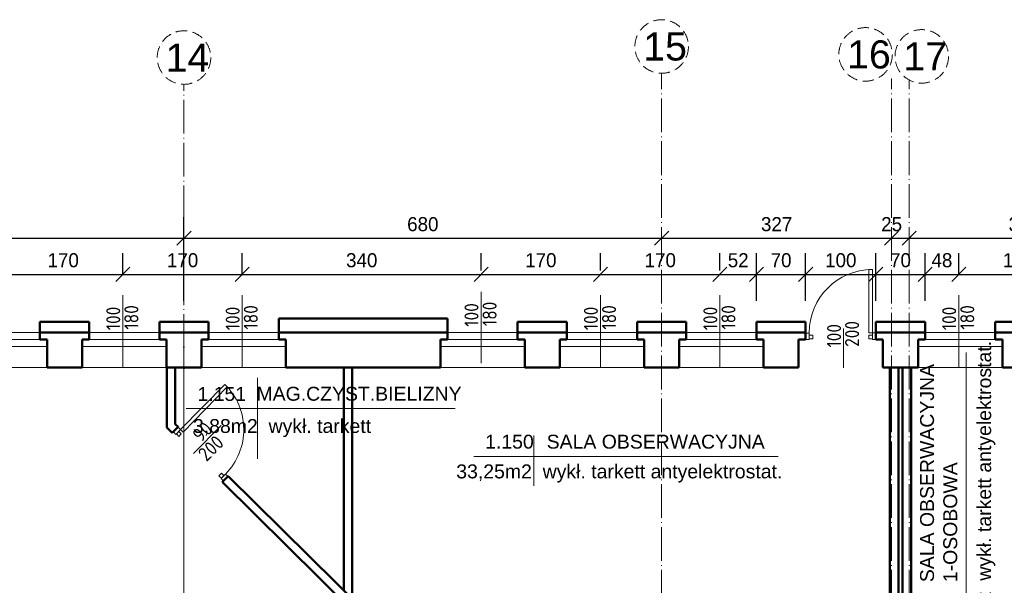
# Model space of a CAD drawing. Header units: millimetres. Extents: x -642 to 14033, y 1994 to 13520.
# Tile 29 of 72: x 6699 to 8101, y 6384 to 7188. Entities that reach past the tile are written whole.
import ezdxf

# ---------------------------------------------------------------- set-up
doc = ezdxf.new("R2010")
doc.units = ezdxf.units.MM
doc.linetypes.add('ACAD_ISO04W100', pattern=[30.5, 24, -3, 0.5, -3])
doc.linetypes.add('KRESKOWA_X2', pattern=[12, 8, -4])
for name, color, linetype, lineweight in [('drzwi', 140, 'Continuous', 13), ('NR', 7, 'Continuous', 13), ('opisy drzwi', 40, 'Continuous', 13), ('opisy pom', 3, 'Continuous', 18), ('opisy pom.50', 3, 'Continuous', 20), ('przerywana', 7, 'KRESKOWA_X2', 9), ('symetria', 7, 'ACAD_ISO04W100', 9), ('wymiary', 1, 'Continuous', 13), ('ściana', 4, 'Continuous', 50)]:
    doc.layers.add(name, color=color, linetype=linetype, lineweight=lineweight)
doc.styles.add('ISO', font='isocp.shx')
doc.styles.add('style1', font='arial.ttf')
doc.styles.add('SYSTEM', font='TXT')
doc.dimstyles.new('Jacek2', dxfattribs={"dimscale": 2, "dimtxt": 10, "dimasz": 10, "dimexe": 15, "dimexo": 15, "dimgap": 5, "dimtad": 1, "dimdec": 0, "dimzin": 0, "dimdsep": 46, "dimtxsty": 'Standard', "dimblk": 'OBLIQUE', "dimcen": 0, "dimdle": 5, "dimadec": 1, "dimazin": 0, "dimtfac": 1, "dimtdec": 0, "dimtofl": 0, "dimtmove": 0, "dimatfit": 3, "dimfxl": 1, "dimtolj": 1, "dimtzin": 0, "dimarcsym": 0})

# ---------------------------------------------------------------- blocks, each defined once
blk = doc.blocks.new('_OBLIQUE')
at = {"color": 0, "linetype": 'ByBlock'}
blk.add_line((-0.5, -0.5), (0.5, 0.5), dxfattribs=at)
blk = doc.blocks.new('*D547')
at = {"layer": 'Defpoints', "color": 0, "transparency": 16777216}
for p in [(6846.1, 6826.1), (6676.1, 6796.4), (6846.1, 6796.4)]:
    blk.add_point(p, dxfattribs=at)
at = {"layer": 'wymiary', "color": 0, "lineweight": -2, "transparency": 16777216}
for p, q in [((6676.1, 6826.4), (6676.1, 6856.1)), ((6846.1, 6826.4), (6846.1, 6856.1)), ((6666.1, 6826.1), (6856.1, 6826.1))]:
    blk.add_line(p, q, dxfattribs=at)
at = {"layer": 'wymiary', "color": 0, "lineweight": -2, "transparency": 16777216, "xscale": 20, "yscale": 20, "zscale": 20, "rotation": 180}
blk.add_blockref('_OBLIQUE', (6676.1, 6826.1), dxfattribs=at)
at = {"layer": 'wymiary', "color": 0, "lineweight": -2, "transparency": 16777216, "xscale": 20, "yscale": 20, "zscale": 20}
blk.add_blockref('_OBLIQUE', (6846.1, 6826.1), dxfattribs=at)
at = {"layer": 'wymiary', "color": 0, "transparency": 16777216, "insert": (6761.1, 6846.1), "char_height": 20, "attachment_point": 5}
blk.add_mtext('\\A1;170', dxfattribs=at)
blk = doc.blocks.new('*D548')
at = {"layer": 'Defpoints', "color": 0, "transparency": 16777216}
for p in [(7016.1, 6826.1), (6846.1, 6796.4), (7016.1, 6796.4)]:
    blk.add_point(p, dxfattribs=at)
at = {"layer": 'wymiary', "color": 0, "lineweight": -2, "transparency": 16777216}
for p, q in [((6846.1, 6826.4), (6846.1, 6856.1)), ((7016.1, 6826.4), (7016.1, 6856.1)), ((6836.1, 6826.1), (7026.1, 6826.1))]:
    blk.add_line(p, q, dxfattribs=at)
at = {"layer": 'wymiary', "color": 0, "lineweight": -2, "transparency": 16777216, "xscale": 20, "yscale": 20, "zscale": 20, "rotation": 180}
blk.add_blockref('_OBLIQUE', (6846.1, 6826.1), dxfattribs=at)
at = {"layer": 'wymiary', "color": 0, "lineweight": -2, "transparency": 16777216, "xscale": 20, "yscale": 20, "zscale": 20}
blk.add_blockref('_OBLIQUE', (7016.1, 6826.1), dxfattribs=at)
at = {"layer": 'wymiary', "color": 0, "transparency": 16777216, "insert": (6931.1, 6846.1), "char_height": 20, "attachment_point": 5}
blk.add_mtext('\\A1;170', dxfattribs=at)
blk = doc.blocks.new('*D549')
at = {"layer": 'Defpoints', "color": 0, "transparency": 16777216}
for p in [(7356.1, 6826.1), (7356.1, 6801.4), (7016.1, 6796.4)]:
    blk.add_point(p, dxfattribs=at)
at = {"layer": 'wymiary', "color": 0, "lineweight": -2, "transparency": 16777216}
for p, q in [((7016.1, 6826.4), (7016.1, 6856.1)), ((7356.1, 6831.4), (7356.1, 6856.1)), ((7006.1, 6826.1), (7366.1, 6826.1))]:
    blk.add_line(p, q, dxfattribs=at)
at = {"layer": 'wymiary', "color": 0, "lineweight": -2, "transparency": 16777216, "xscale": 20, "yscale": 20, "zscale": 20, "rotation": 180}
blk.add_blockref('_OBLIQUE', (7016.1, 6826.1), dxfattribs=at)
at = {"layer": 'wymiary', "color": 0, "lineweight": -2, "transparency": 16777216, "xscale": 20, "yscale": 20, "zscale": 20}
blk.add_blockref('_OBLIQUE', (7356.1, 6826.1), dxfattribs=at)
at = {"layer": 'wymiary', "color": 0, "transparency": 16777216, "insert": (7186.1, 6846.1), "char_height": 20, "attachment_point": 5}
blk.add_mtext('\\A1;340', dxfattribs=at)
blk = doc.blocks.new('*D550')
at = {"layer": 'Defpoints', "color": 0, "transparency": 16777216}
for p in [(7526.1, 6826.1), (7356.1, 6801.4), (7526.1, 6801.4)]:
    blk.add_point(p, dxfattribs=at)
at = {"layer": 'wymiary', "color": 0, "lineweight": -2, "transparency": 16777216}
for p, q in [((7356.1, 6831.4), (7356.1, 6856.1)), ((7526.1, 6831.4), (7526.1, 6856.1)), ((7346.1, 6826.1), (7536.1, 6826.1))]:
    blk.add_line(p, q, dxfattribs=at)
at = {"layer": 'wymiary', "color": 0, "lineweight": -2, "transparency": 16777216, "xscale": 20, "yscale": 20, "zscale": 20, "rotation": 180}
blk.add_blockref('_OBLIQUE', (7356.1, 6826.1), dxfattribs=at)
at = {"layer": 'wymiary', "color": 0, "lineweight": -2, "transparency": 16777216, "xscale": 20, "yscale": 20, "zscale": 20}
blk.add_blockref('_OBLIQUE', (7526.1, 6826.1), dxfattribs=at)
at = {"layer": 'wymiary', "color": 0, "transparency": 16777216, "insert": (7441.1, 6846.1), "char_height": 20, "attachment_point": 5}
blk.add_mtext('\\A1;170', dxfattribs=at)
blk = doc.blocks.new('*D551')
at = {"layer": 'Defpoints', "color": 0, "transparency": 16777216}
for p in [(7696.1, 6826.1), (7526.1, 6801.4), (7696.1, 6801.4)]:
    blk.add_point(p, dxfattribs=at)
at = {"layer": 'wymiary', "color": 0, "lineweight": -2, "transparency": 16777216}
for p, q in [((7526.1, 6831.4), (7526.1, 6856.1)), ((7696.1, 6831.4), (7696.1, 6856.1)), ((7516.1, 6826.1), (7706.1, 6826.1))]:
    blk.add_line(p, q, dxfattribs=at)
at = {"layer": 'wymiary', "color": 0, "lineweight": -2, "transparency": 16777216, "xscale": 20, "yscale": 20, "zscale": 20, "rotation": 180}
blk.add_blockref('_OBLIQUE', (7526.1, 6826.1), dxfattribs=at)
at = {"layer": 'wymiary', "color": 0, "lineweight": -2, "transparency": 16777216, "xscale": 20, "yscale": 20, "zscale": 20}
blk.add_blockref('_OBLIQUE', (7696.1, 6826.1), dxfattribs=at)
at = {"layer": 'wymiary', "color": 0, "transparency": 16777216, "insert": (7611.1, 6846.1), "char_height": 20, "attachment_point": 5}
blk.add_mtext('\\A1;170', dxfattribs=at)
blk = doc.blocks.new('*D552')
at = {"layer": 'Defpoints', "color": 0, "transparency": 16777216}
for p in [(7748.1, 6826.1), (7696.1, 6801.4), (7748.1, 6758.4)]:
    blk.add_point(p, dxfattribs=at)
at = {"layer": 'wymiary', "color": 0, "lineweight": -2, "transparency": 16777216}
for p, q in [((7696.1, 6831.4), (7696.1, 6856.1)), ((7748.1, 6788.4), (7748.1, 6856.1)), ((7686.1, 6826.1), (7758.1, 6826.1))]:
    blk.add_line(p, q, dxfattribs=at)
at = {"layer": 'wymiary', "color": 0, "lineweight": -2, "transparency": 16777216, "xscale": 20, "yscale": 20, "zscale": 20, "rotation": 180}
blk.add_blockref('_OBLIQUE', (7696.1, 6826.1), dxfattribs=at)
at = {"layer": 'wymiary', "color": 0, "lineweight": -2, "transparency": 16777216, "xscale": 20, "yscale": 20, "zscale": 20}
blk.add_blockref('_OBLIQUE', (7748.1, 6826.1), dxfattribs=at)
at = {"layer": 'wymiary', "color": 0, "transparency": 16777216, "insert": (7722.1, 6846.1), "char_height": 20, "attachment_point": 5}
blk.add_mtext('\\A1;52', dxfattribs=at)
blk = doc.blocks.new('*D553')
at = {"layer": 'Defpoints', "color": 0, "transparency": 16777216}
for p in [(7818.1, 6826.1), (7748.1, 6758.4), (7818.1, 6758.4)]:
    blk.add_point(p, dxfattribs=at)
at = {"layer": 'wymiary', "color": 0, "lineweight": -2, "transparency": 16777216}
for p, q in [((7748.1, 6788.4), (7748.1, 6856.1)), ((7818.1, 6788.4), (7818.1, 6856.1)), ((7738.1, 6826.1), (7828.1, 6826.1))]:
    blk.add_line(p, q, dxfattribs=at)
at = {"layer": 'wymiary', "color": 0, "lineweight": -2, "transparency": 16777216, "xscale": 20, "yscale": 20, "zscale": 20, "rotation": 180}
blk.add_blockref('_OBLIQUE', (7748.1, 6826.1), dxfattribs=at)
at = {"layer": 'wymiary', "color": 0, "lineweight": -2, "transparency": 16777216, "xscale": 20, "yscale": 20, "zscale": 20}
blk.add_blockref('_OBLIQUE', (7818.1, 6826.1), dxfattribs=at)
at = {"layer": 'wymiary', "color": 0, "transparency": 16777216, "insert": (7783.1, 6846.1), "char_height": 20, "attachment_point": 5}
blk.add_mtext('\\A1;70', dxfattribs=at)
blk = doc.blocks.new('*D554')
at = {"layer": 'Defpoints', "color": 0, "transparency": 16777216}
for p in [(7918.1, 6826.1), (7818.1, 6758.4), (7918.1, 6758.4)]:
    blk.add_point(p, dxfattribs=at)
at = {"layer": 'wymiary', "color": 0, "lineweight": -2, "transparency": 16777216}
for p, q in [((7818.1, 6788.4), (7818.1, 6856.1)), ((7918.1, 6788.4), (7918.1, 6856.1)), ((7808.1, 6826.1), (7928.1, 6826.1))]:
    blk.add_line(p, q, dxfattribs=at)
at = {"layer": 'wymiary', "color": 0, "lineweight": -2, "transparency": 16777216, "xscale": 20, "yscale": 20, "zscale": 20, "rotation": 180}
blk.add_blockref('_OBLIQUE', (7818.1, 6826.1), dxfattribs=at)
at = {"layer": 'wymiary', "color": 0, "lineweight": -2, "transparency": 16777216, "xscale": 20, "yscale": 20, "zscale": 20}
blk.add_blockref('_OBLIQUE', (7918.1, 6826.1), dxfattribs=at)
at = {"layer": 'wymiary', "color": 0, "transparency": 16777216, "insert": (7868.1, 6846.1), "char_height": 20, "attachment_point": 5}
blk.add_mtext('\\A1;100', dxfattribs=at)
blk = doc.blocks.new('*D555')
at = {"layer": 'Defpoints', "color": 0, "transparency": 16777216}
for p in [(7988.1, 6826.1), (7918.1, 6758.4), (7988.1, 6758.4)]:
    blk.add_point(p, dxfattribs=at)
at = {"layer": 'wymiary', "color": 0, "lineweight": -2, "transparency": 16777216}
for p, q in [((7918.1, 6788.4), (7918.1, 6856.1)), ((7988.1, 6788.4), (7988.1, 6856.1)), ((7908.1, 6826.1), (7998.1, 6826.1))]:
    blk.add_line(p, q, dxfattribs=at)
at = {"layer": 'wymiary', "color": 0, "lineweight": -2, "transparency": 16777216, "xscale": 20, "yscale": 20, "zscale": 20, "rotation": 180}
blk.add_blockref('_OBLIQUE', (7918.1, 6826.1), dxfattribs=at)
at = {"layer": 'wymiary', "color": 0, "lineweight": -2, "transparency": 16777216, "xscale": 20, "yscale": 20, "zscale": 20}
blk.add_blockref('_OBLIQUE', (7988.1, 6826.1), dxfattribs=at)
at = {"layer": 'wymiary', "color": 0, "transparency": 16777216, "insert": (7953.1, 6846.1), "char_height": 20, "attachment_point": 5}
blk.add_mtext('\\A1;70', dxfattribs=at)
blk = doc.blocks.new('*D556')
at = {"layer": 'Defpoints', "color": 0, "transparency": 16777216}
for p in [(8036.1, 6826.1), (8036.1, 6796.4), (7988.1, 6758.4)]:
    blk.add_point(p, dxfattribs=at)
at = {"layer": 'wymiary', "color": 0, "lineweight": -2, "transparency": 16777216}
for p, q in [((7988.1, 6788.4), (7988.1, 6856.1)), ((8036.1, 6826.4), (8036.1, 6856.1)), ((7978.1, 6826.1), (8046.1, 6826.1))]:
    blk.add_line(p, q, dxfattribs=at)
at = {"layer": 'wymiary', "color": 0, "lineweight": -2, "transparency": 16777216, "xscale": 20, "yscale": 20, "zscale": 20, "rotation": 180}
blk.add_blockref('_OBLIQUE', (7988.1, 6826.1), dxfattribs=at)
at = {"layer": 'wymiary', "color": 0, "lineweight": -2, "transparency": 16777216, "xscale": 20, "yscale": 20, "zscale": 20}
blk.add_blockref('_OBLIQUE', (8036.1, 6826.1), dxfattribs=at)
at = {"layer": 'wymiary', "color": 0, "transparency": 16777216, "insert": (8012.1, 6846.1), "char_height": 20, "attachment_point": 5}
blk.add_mtext('\\A1;48', dxfattribs=at)
blk = doc.blocks.new('*D557')
at = {"layer": 'Defpoints', "color": 0, "transparency": 16777216}
for p in [(8206.1, 6826.1), (8036.1, 6796.4), (8206.1, 6796.4)]:
    blk.add_point(p, dxfattribs=at)
at = {"layer": 'wymiary', "color": 0, "lineweight": -2, "transparency": 16777216}
for p, q in [((8036.1, 6826.4), (8036.1, 6856.1)), ((8206.1, 6826.4), (8206.1, 6856.1)), ((8026.1, 6826.1), (8216.1, 6826.1))]:
    blk.add_line(p, q, dxfattribs=at)
at = {"layer": 'wymiary', "color": 0, "lineweight": -2, "transparency": 16777216, "xscale": 20, "yscale": 20, "zscale": 20, "rotation": 180}
blk.add_blockref('_OBLIQUE', (8036.1, 6826.1), dxfattribs=at)
at = {"layer": 'wymiary', "color": 0, "lineweight": -2, "transparency": 16777216, "xscale": 20, "yscale": 20, "zscale": 20}
blk.add_blockref('_OBLIQUE', (8206.1, 6826.1), dxfattribs=at)
at = {"layer": 'wymiary', "color": 0, "transparency": 16777216, "insert": (8121.1, 6846.1), "char_height": 20, "attachment_point": 5}
blk.add_mtext('\\A1;170', dxfattribs=at)
blk = doc.blocks.new('*D574')
at = {"layer": 'Defpoints', "color": 0, "transparency": 16777216}
for p in [(6933.1, 6877.4), (6253.1, 6758.4), (6933.1, 6758.4)]:
    blk.add_point(p, dxfattribs=at)
at = {"layer": 'wymiary', "color": 0, "lineweight": -2, "transparency": 16777216}
for p, q in [((6253.1, 6788.4), (6253.1, 6907.4)), ((6933.1, 6788.4), (6933.1, 6907.4)), ((6243.1, 6877.4), (6943.1, 6877.4))]:
    blk.add_line(p, q, dxfattribs=at)
at = {"layer": 'wymiary', "color": 0, "lineweight": -2, "transparency": 16777216, "xscale": 20, "yscale": 20, "zscale": 20, "rotation": 180}
blk.add_blockref('_OBLIQUE', (6253.1, 6877.4), dxfattribs=at)
at = {"layer": 'wymiary', "color": 0, "lineweight": -2, "transparency": 16777216, "xscale": 20, "yscale": 20, "zscale": 20}
blk.add_blockref('_OBLIQUE', (6933.1, 6877.4), dxfattribs=at)
at = {"layer": 'wymiary', "color": 0, "transparency": 16777216, "insert": (6593.1, 6897.4), "char_height": 20, "attachment_point": 5}
blk.add_mtext('\\A1;680', dxfattribs=at)
blk = doc.blocks.new('*D575')
at = {"layer": 'Defpoints', "color": 0, "transparency": 16777216}
for p in [(7613.1, 6877.4), (7613.1, 6877.4), (6933.1, 6758.4)]:
    blk.add_point(p, dxfattribs=at)
at = {"layer": 'wymiary', "color": 0, "lineweight": -2, "transparency": 16777216}
for p, q in [((6933.1, 6788.4), (6933.1, 6907.4)), ((7613.1, 6907.4), (7613.1, 6907.4)), ((6923.1, 6877.4), (7623.1, 6877.4))]:
    blk.add_line(p, q, dxfattribs=at)
at = {"layer": 'wymiary', "color": 0, "lineweight": -2, "transparency": 16777216, "xscale": 20, "yscale": 20, "zscale": 20}
for p, rotation in [((6933.1, 6877.4), 180.0000000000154), ((7613.1, 6877.4), 1.536844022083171e-11)]:
    blk.add_blockref('_OBLIQUE', p, dxfattribs=dict(at, rotation=rotation))
at = {"layer": 'wymiary', "color": 0, "transparency": 16777216, "insert": (7273.1, 6897.4), "char_height": 20, "attachment_point": 5}
blk.add_mtext('\\A1;680', dxfattribs=at)
blk = doc.blocks.new('*D576')
at = {"layer": 'Defpoints', "color": 0, "transparency": 16777216}
for p in [(7613.1, 6877.4), (7940.5, 6877.4), (7940.5, 6877.4)]:
    blk.add_point(p, dxfattribs=at)
at = {"layer": 'wymiary', "color": 0, "lineweight": -2, "transparency": 16777216}
for p, q in [((7613.1, 6907.4), (7613.1, 6907.4)), ((7940.5, 6907.4), (7940.5, 6907.4)), ((7603.1, 6877.4), (7950.5, 6877.4))]:
    blk.add_line(p, q, dxfattribs=at)
at = {"layer": 'wymiary', "color": 0, "lineweight": -2, "transparency": 16777216, "xscale": 20, "yscale": 20, "zscale": 20}
for p, rotation in [((7613.1, 6877.4), 180.0000000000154), ((7940.5, 6877.4), 1.536844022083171e-11)]:
    blk.add_blockref('_OBLIQUE', p, dxfattribs=dict(at, rotation=rotation))
at = {"layer": 'wymiary', "color": 0, "transparency": 16777216, "insert": (7776.8, 6897.4), "char_height": 20, "attachment_point": 5}
blk.add_mtext('\\A1;327', dxfattribs=at)
blk = doc.blocks.new('*D577')
at = {"layer": 'Defpoints', "color": 0, "transparency": 16777216}
for p in [(7940.5, 6877.4), (7965.5, 6877.4), (7965.5, 6877.4)]:
    blk.add_point(p, dxfattribs=at)
at = {"layer": 'wymiary', "color": 0, "lineweight": -2, "transparency": 16777216}
for p, q in [((7940.5, 6907.4), (7940.5, 6907.4)), ((7965.5, 6907.4), (7965.5, 6907.4)), ((7930.5, 6877.4), (7975.5, 6877.4))]:
    blk.add_line(p, q, dxfattribs=at)
at = {"layer": 'wymiary', "color": 0, "lineweight": -2, "transparency": 16777216, "xscale": 20, "yscale": 20, "zscale": 20}
for p, rotation in [((7940.5, 6877.4), 180.0000000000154), ((7965.5, 6877.4), 1.536844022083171e-11)]:
    blk.add_blockref('_OBLIQUE', p, dxfattribs=dict(at, rotation=rotation))
at = {"layer": 'wymiary', "color": 0, "transparency": 16777216, "insert": (7940.5, 6897.4), "char_height": 20, "attachment_point": 5}
blk.add_mtext('\\A1;25', dxfattribs=at)
blk = doc.blocks.new('*D578')
at = {"layer": 'Defpoints', "color": 0, "transparency": 16777216}
for p in [(7965.5, 6877.4), (8293.1, 6877.4), (8293.1, 6877.4)]:
    blk.add_point(p, dxfattribs=at)
at = {"layer": 'wymiary', "color": 0, "lineweight": -2, "transparency": 16777216}
for p, q in [((7965.5, 6907.4), (7965.5, 6907.4)), ((8293.1, 6907.4), (8293.1, 6907.4)), ((7955.5, 6877.4), (8303.1, 6877.4))]:
    blk.add_line(p, q, dxfattribs=at)
at = {"layer": 'wymiary', "color": 0, "lineweight": -2, "transparency": 16777216, "xscale": 20, "yscale": 20, "zscale": 20}
for p, rotation in [((7965.5, 6877.4), 180.0000000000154), ((8293.1, 6877.4), 1.536844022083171e-11)]:
    blk.add_blockref('_OBLIQUE', p, dxfattribs=dict(at, rotation=rotation))
at = {"layer": 'wymiary', "color": 0, "transparency": 16777216, "insert": (8129.3, 6897.4), "char_height": 20, "attachment_point": 5}
blk.add_mtext('\\A1;328', dxfattribs=at)

msp = doc.modelspace()

# ---------------------------------------------------------------- linework, layer by layer
at = {"layer": 'drzwi'}
for points in [[(7913.1, 6743, 0), (7908.1, 6743, 0), (7908.1, 6833, 0), (7913.1, 6833, 0), (7913.1, 6743, 0)], [(7913.1, 6743, 0), (7908.1, 6743, 0), (7908.1, 6833, 0), (7913.1, 6833, 0), (7913.1, 6743, 0)], [(7823.1, 6733.4, 0), (7818.1, 6733.4, 0), (7818.1, 6742.6, 0), (7823.1, 6742.6, 0), (7823.1, 6733.4, 0)], [(7823.1, 6733.4, 0), (7818.1, 6733.4, 0), (7818.1, 6742.6, 0), (7823.1, 6742.6, 0), (7823.1, 6733.4, 0)], [(7913.1, 6733.4, 0), (7918.1, 6733.4, 0), (7918.1, 6743, 0), (7913.1, 6743, 0), (7913.1, 6733.4, 0)], [(7913.1, 6733.4, 0), (7918.1, 6733.4, 0), (7918.1, 6743, 0), (7913.1, 6743, 0), (7913.1, 6733.4, 0)], [(7823.1, 6734.4, 0), (7828.1, 6734.4, 0), (7828.1, 6739.4, 0), (7823.1, 6739.4, 0), (7823.1, 6734.4, 0)], [(7823.1, 6734.4, 0), (7828.1, 6734.4, 0), (7828.1, 6739.4, 0), (7823.1, 6739.4, 0), (7823.1, 6734.4, 0)], [(7913.1, 6734.4, 0), (7908.1, 6734.4, 0), (7908.1, 6739.4, 0), (7913.1, 6739.4, 0), (7913.1, 6734.4, 0)], [(7913.1, 6734.4, 0), (7908.1, 6734.4, 0), (7908.1, 6739.4, 0), (7913.1, 6739.4, 0), (7913.1, 6734.4, 0)], [(6928.2, 6605.2, 0), (6931.8, 6601.7, 0), (6994.7, 6666, 0), (6991.2, 6669.5, 0), (6928.2, 6605.2, 0)], [(6928.2, 6605.2, 0), (6931.8, 6601.7, 0), (6994.7, 6666, 0), (6991.2, 6669.5, 0), (6928.2, 6605.2, 0)], [(6921.5, 6598.4, 0), (6918, 6601.9, 0), (6924.6, 6608.7, 0), (6928.2, 6605.2, 0), (6921.5, 6598.4, 0)], [(6921.5, 6598.4, 0), (6918, 6601.9, 0), (6924.6, 6608.7, 0), (6928.2, 6605.2, 0), (6921.5, 6598.4, 0)], [(6922.2, 6599.1, 0), (6925.8, 6595.6, 0), (6929.3, 6599.1, 0), (6925.7, 6602.6, 0), (6922.2, 6599.1, 0)], [(6922.2, 6599.1, 0), (6925.8, 6595.6, 0), (6929.3, 6599.1, 0), (6925.7, 6602.6, 0), (6922.2, 6599.1, 0)], [(6986.5, 6536.1, 0), (6982.9, 6539.6, 0), (6986.4, 6543.2, 0), (6990, 6539.7, 0), (6986.5, 6536.1, 0)], [(6986.5, 6536.1, 0), (6982.9, 6539.6, 0), (6986.4, 6543.2, 0), (6990, 6539.7, 0), (6986.5, 6536.1, 0)], [(6985.8, 6535.4, 0), (6989.4, 6531.9, 0), (6995.8, 6538.4, 0), (6992.2, 6541.9, 0), (6985.8, 6535.4, 0)], [(6985.8, 6535.4, 0), (6989.4, 6531.9, 0), (6995.8, 6538.4, 0), (6992.2, 6541.9, 0), (6985.8, 6535.4, 0)]]:
    msp.add_polyline3d(points, dxfattribs=at)
for centre, start, end in [((7913.1, 6743), 90, 180), ((7913.1, 6743), 90, 180), ((6928.2, 6605.2), 315.6099, 45.6099), ((6928.2, 6605.2), 315.6099, 45.6099)]:
    msp.add_arc(centre, 90, start, end, dxfattribs=at)
at = {"layer": 'opisy drzwi'}
for p, q in [((7356.1, 6699.6), (7356.1, 6801.4)), ((6846.1, 6694.6), (6846.1, 6796.4)), ((7016.1, 6694.6), (7016.1, 6796.4)), ((7526.1, 6694.6), (7526.1, 6796.4)), ((7696.1, 6694.6), (7696.1, 6796.4)), ((8036.1, 6694.6), (8036.1, 6796.4)), ((6628.1, 6743.4), (6728.1, 6743.4)), ((6628.1, 6743.4), (6728.1, 6743.4)), ((6798.1, 6743.4), (6898.1, 6743.4)), ((6798.1, 6743.4), (6898.1, 6743.4)), ((6968.1, 6743.4), (7068.1, 6743.4)), ((6968.1, 6743.4), (7068.1, 6743.4)), ((7308.1, 6743.4), (7408.1, 6743.4)), ((7308.1, 6743.4), (7408.1, 6743.4)), ((7478.1, 6743.4), (7578.1, 6743.4)), ((7478.1, 6743.4), (7578.1, 6743.4)), ((7648.1, 6743.4), (7748.1, 6743.4)), ((7648.1, 6743.4), (7748.1, 6743.4)), ((7872.1, 6749), (7872.1, 6693)), ((7988.1, 6743.4), (8088.1, 6743.4)), ((7988.1, 6743.4), (8020.9, 6743.4)), ((6628.1, 6733.4), (6728.1, 6733.4)), ((6628.1, 6733.4), (6728.1, 6733.4)), ((6798.1, 6733.4), (6898.1, 6733.4)), ((6798.1, 6733.4), (6898.1, 6733.4)), ((6968.1, 6733.4), (7068.1, 6733.4)), ((6968.1, 6733.4), (7068.1, 6733.4)), ((7308.1, 6733.4), (7408.1, 6733.4)), ((7308.1, 6733.4), (7408.1, 6733.4)), ((7478.1, 6733.4), (7578.1, 6733.4)), ((7478.1, 6733.4), (7578.1, 6733.4)), ((7648.1, 6733.4), (7748.1, 6733.4)), ((7648.1, 6733.4), (7748.1, 6733.4)), ((7988.1, 6733.4), (8088.1, 6733.4)), ((7988.1, 6733.4), (8020.9, 6733.4)), ((6618.1, 6723.4), (6738.1, 6723.4)), ((6618.1, 6723.4), (6738.1, 6723.4)), ((6788.1, 6723.4), (6908.1, 6723.4)), ((6788.1, 6723.4), (6908.1, 6723.4)), ((6958.1, 6723.4), (7078.1, 6723.4)), ((6958.1, 6723.4), (7078.1, 6723.4)), ((7298.1, 6723.4), (7418.1, 6723.4)), ((7298.1, 6723.4), (7418.1, 6723.4)), ((7468.1, 6723.4), (7588.1, 6723.4)), ((7468.1, 6723.4), (7588.1, 6723.4)), ((7638.1, 6723.4), (7758.1, 6723.4)), ((7638.1, 6723.4), (7758.1, 6723.4)), ((7978.1, 6723.4), (8098.1, 6723.4)), ((7978.1, 6723.4), (8020.9, 6723.4)), ((6618.1, 6693.4), (6738.1, 6693.4)), ((6618.1, 6693.4), (6738.1, 6693.4)), ((6788.1, 6693.4), (6908.1, 6693.4)), ((6788.1, 6693.4), (6908.1, 6693.4)), ((6958.1, 6693.4), (7078.1, 6693.4)), ((6958.1, 6693.4), (7078.1, 6693.4)), ((7298.1, 6693.4), (7418.1, 6693.4)), ((7298.1, 6693.4), (7418.1, 6693.4)), ((7468.1, 6693.4), (7588.1, 6693.4)), ((7468.1, 6693.4), (7588.1, 6693.4)), ((7638.1, 6693.4), (7758.1, 6693.4)), ((7638.1, 6693.4), (7758.1, 6693.4)), ((7978.1, 6693.4), (8098.1, 6693.4)), ((7978.1, 6693.4), (8020.9, 6693.4)), ((6986.2, 6610.8), (6946.7, 6571.1))]:
    msp.add_line(p, q, dxfattribs=at)
at = {"layer": 'opisy pom'}
for p, q in [((8046.5, 6283.8), (8046.5, 6715.1)), ((7037.8, 6563.6), (7037.8, 6678.9)), ((6936.4, 6635), (7319.2, 6635)), ((7345.8, 6567.1), (7778.8, 6567.1))]:
    msp.add_line(p, q, dxfattribs=at)
at = {"layer": 'opisy pom.50'}
msp.add_line((7431.3, 6596.9), (7431.3, 6525.2), dxfattribs=at)
at = {"layer": 'przerywana', "ltscale": 2}
for centre in [(7613.1, 7150.3), (7903.4, 7139.1), (6933.1, 7134.6), (7983.4, 7136.3)]:
    msp.add_circle(centre, 38.1, dxfattribs=at)
at = {"layer": 'symetria', "linetype": 'ACAD_ISO04W100', "ltscale": 2}
for p, q in [((7613.1, 6113.4), (7613.1, 7112.2)), ((6933.1, 5867.4), (6933.1, 7096.5)), ((7940.5, 6113.4), (7940.5, 7104.9)), ((7965.5, 6113.4), (7965.5, 7102.7)), ((6933.1, 5954.4), (6933.1, 6734.4)), ((7613.1, 6113.4), (7613.1, 6734.4))]:
    msp.add_line(p, q, dxfattribs=at)
at = {"layer": 'symetria'}
msp.add_line((6933.1, 6664.9), (6933.1, 6734.4), dxfattribs=at)
msp.add_line((6933.1, 6664.9), (6933.1, 6734.4), dxfattribs=at)
at = {"layer": 'ściana'}
for p, q in [((6728.1, 6733.4), (6728.1, 6758.4)), ((6798.1, 6758.4), (6728.1, 6758.4)), ((6798.1, 6733.4), (6798.1, 6758.4)), ((6898.1, 6733.4), (6898.1, 6758.4)), ((6968.1, 6758.4), (6898.1, 6758.4)), ((6968.1, 6733.4), (6968.1, 6758.4)), ((7068.1, 6738.4), (7068.1, 6763.4)), ((7308.1, 6763.4), (7068.1, 6763.4)), ((7308.1, 6738.4), (7308.1, 6763.4)), ((7408.1, 6733.4), (7408.1, 6758.4)), ((7478.1, 6758.4), (7408.1, 6758.4)), ((7478.1, 6733.4), (7478.1, 6758.4)), ((7578.1, 6733.4), (7578.1, 6758.4)), ((7648.1, 6758.4), (7578.1, 6758.4)), ((7648.1, 6733.4), (7648.1, 6758.4)), ((7748.1, 6733.4), (7748.1, 6758.4)), ((7818.1, 6758.4), (7748.1, 6758.4)), ((7818.1, 6733.4), (7818.1, 6758.4)), ((7918.1, 6733.4), (7918.1, 6758.4)), ((7988.1, 6758.4), (7918.1, 6758.4)), ((7988.1, 6733.4), (7988.1, 6758.4)), ((8088.1, 6733.4), (8088.1, 6758.4)), ((8158.1, 6758.4), (8088.1, 6758.4)), ((6798.1, 6743.4), (6728.1, 6743.4)), ((6728.1, 6733.4), (6728.1, 6743.4)), ((6798.1, 6743.4), (6728.1, 6743.4)), ((6728.1, 6733.4), (6728.1, 6743.4)), ((6798.1, 6733.4), (6798.1, 6743.4)), ((6798.1, 6733.4), (6798.1, 6743.4)), ((6968.1, 6743.4), (6898.1, 6743.4)), ((6898.1, 6733.4), (6898.1, 6743.4)), ((6968.1, 6743.4), (6898.1, 6743.4)), ((6898.1, 6733.4), (6898.1, 6743.4)), ((6968.1, 6733.4), (6968.1, 6743.4)), ((6968.1, 6733.4), (6968.1, 6743.4)), ((7068.1, 6733.4), (7068.1, 6743.4)), ((7308.1, 6743.4), (7068.1, 6743.4)), ((7068.1, 6733.4), (7068.1, 6743.4)), ((7068.1, 6733.4), (7068.1, 6743.4)), ((7308.1, 6743.4), (7068.1, 6743.4)), ((7068.1, 6733.4), (7068.1, 6743.4)), ((7308.1, 6733.4), (7308.1, 6743.4)), ((7308.1, 6733.4), (7308.1, 6743.4)), ((7478.1, 6743.4), (7408.1, 6743.4)), ((7408.1, 6733.4), (7408.1, 6743.4)), ((7478.1, 6743.4), (7408.1, 6743.4)), ((7408.1, 6733.4), (7408.1, 6743.4)), ((7478.1, 6733.4), (7478.1, 6743.4)), ((7478.1, 6733.4), (7478.1, 6743.4)), ((7648.1, 6743.4), (7578.1, 6743.4)), ((7578.1, 6733.4), (7578.1, 6743.4)), ((7648.1, 6743.4), (7578.1, 6743.4)), ((7578.1, 6733.4), (7578.1, 6743.4)), ((7648.1, 6733.4), (7648.1, 6743.4)), ((7648.1, 6733.4), (7648.1, 6743.4)), ((7818.1, 6743.4), (7748.1, 6743.4)), ((7748.1, 6733.4), (7748.1, 6743.4)), ((7818.1, 6743.4), (7748.1, 6743.4)), ((7748.1, 6733.4), (7748.1, 6743.4)), ((7818.1, 6733.4), (7818.1, 6743.4)), ((7818.1, 6733.4), (7818.1, 6743.4)), ((7988.1, 6743.4), (7918.1, 6743.4)), ((7918.1, 6733.4), (7918.1, 6743.4)), ((7988.1, 6743.4), (7918.1, 6743.4)), ((7918.1, 6733.4), (7918.1, 6743.4)), ((7988.1, 6733.4), (7988.1, 6743.4)), ((7988.1, 6733.4), (7988.1, 6743.4)), ((8158.1, 6743.4), (8088.1, 6743.4)), ((8088.1, 6733.4), (8088.1, 6743.4)), ((6738.1, 6733.4), (6728.1, 6733.4)), ((6738.1, 6733.4), (6728.1, 6733.4)), ((6738.1, 6693.4), (6738.1, 6733.4)), ((6738.1, 6693.4), (6738.1, 6733.4)), ((6798.1, 6733.4), (6788.1, 6733.4)), ((6788.1, 6693.4), (6788.1, 6733.4)), ((6798.1, 6733.4), (6788.1, 6733.4)), ((6788.1, 6693.4), (6788.1, 6733.4)), ((6908.1, 6733.4), (6898.1, 6733.4)), ((6908.1, 6733.4), (6898.1, 6733.4)), ((6908.1, 6693.4), (6908.1, 6733.4)), ((6908.1, 6693.4), (6908.1, 6733.4)), ((6968.1, 6733.4), (6958.1, 6733.4)), ((6958.1, 6693.4), (6958.1, 6733.4)), ((6968.1, 6733.4), (6958.1, 6733.4)), ((6958.1, 6693.4), (6958.1, 6733.4)), ((7078.1, 6733.4), (7068.1, 6733.4)), ((7078.1, 6733.4), (7068.1, 6733.4)), ((7078.1, 6733.4), (7068.1, 6733.4)), ((7078.1, 6733.4), (7068.1, 6733.4)), ((7078.1, 6693.4), (7078.1, 6733.4)), ((7078.1, 6693.4), (7078.1, 6733.4)), ((7308.1, 6733.4), (7298.1, 6733.4)), ((7298.1, 6693.4), (7298.1, 6733.4)), ((7308.1, 6733.4), (7298.1, 6733.4)), ((7298.1, 6693.4), (7298.1, 6733.4)), ((7418.1, 6733.4), (7408.1, 6733.4)), ((7418.1, 6733.4), (7408.1, 6733.4)), ((7418.1, 6693.4), (7418.1, 6733.4)), ((7418.1, 6693.4), (7418.1, 6733.4)), ((7478.1, 6733.4), (7468.1, 6733.4)), ((7468.1, 6693.4), (7468.1, 6733.4)), ((7478.1, 6733.4), (7468.1, 6733.4)), ((7468.1, 6693.4), (7468.1, 6733.4)), ((7588.1, 6733.4), (7578.1, 6733.4)), ((7588.1, 6733.4), (7578.1, 6733.4)), ((7588.1, 6693.4), (7588.1, 6733.4)), ((7588.1, 6693.4), (7588.1, 6733.4)), ((7648.1, 6733.4), (7638.1, 6733.4)), ((7638.1, 6693.4), (7638.1, 6733.4)), ((7648.1, 6733.4), (7638.1, 6733.4)), ((7638.1, 6693.4), (7638.1, 6733.4)), ((7758.1, 6733.4), (7748.1, 6733.4)), ((7758.1, 6733.4), (7748.1, 6733.4)), ((7758.1, 6693.4), (7758.1, 6733.4)), ((7758.1, 6693.4), (7758.1, 6733.4)), ((7818.1, 6733.4), (7808.1, 6733.4)), ((7808.1, 6693.4), (7808.1, 6733.4)), ((7818.1, 6733.4), (7808.1, 6733.4)), ((7808.1, 6693.4), (7808.1, 6733.4)), ((7928.1, 6733.4), (7918.1, 6733.4)), ((7928.1, 6733.4), (7918.1, 6733.4)), ((7928.1, 6733.4), (7928.1, 6693.4)), ((7928.1, 6733.4), (7928.1, 6693.4)), ((7988.1, 6733.4), (7978.1, 6733.4)), ((7978.1, 6693.4), (7978.1, 6733.4)), ((7988.1, 6733.4), (7978.1, 6733.4)), ((7978.1, 6693.4), (7978.1, 6733.4)), ((8098.1, 6733.4), (8088.1, 6733.4)), ((8098.1, 6693.4), (8098.1, 6733.4)), ((7078.1, 6693.4), (7078.1, 6722.9)), ((7078.1, 6693.4), (7078.1, 6722.9)), ((6788.1, 6693.4), (6738.1, 6693.4)), ((6788.1, 6693.4), (6738.1, 6693.4)), ((6958.1, 6693.4), (6908.1, 6693.4)), ((6958.1, 6693.4), (6908.1, 6693.4)), ((6908.7, 6608), (6908.6, 6693.4)), ((6908.7, 6608), (6908.6, 6693.4)), ((6920.6, 6613.1), (6920.6, 6693.4)), ((6920.6, 6613.1), (6920.6, 6693.4)), ((7160.6, 6693.4), (7078.1, 6693.4)), ((7160.6, 6693.4), (7078.1, 6693.4)), ((7298.1, 6693.4), (7160.6, 6693.4)), ((7160.6, 6552.1), (7160.6, 6693.4)), ((7298.1, 6693.4), (7160.6, 6693.4)), ((7160.6, 6376.5), (7160.6, 6693.4)), ((7172.6, 6547.1), (7172.6, 6693.4)), ((7172.6, 6364.7), (7172.6, 6693.4)), ((7468.1, 6693.4), (7418.1, 6693.4)), ((7468.1, 6693.4), (7418.1, 6693.4)), ((7638.1, 6693.4), (7588.1, 6693.4)), ((7638.1, 6693.4), (7588.1, 6693.4)), ((7808.1, 6693.4), (7758.1, 6693.4)), ((7808.1, 6693.4), (7758.1, 6693.4)), ((7938.1, 6693.4), (7928.1, 6693.4)), ((7941, 6693.4), (7931, 6693.4)), ((7973.2, 6693.4), (7933.2, 6693.4)), ((7978.1, 6693.4), (7938.1, 6693.4)), ((7938.1, 6275.4), (7938.1, 6693.4)), ((7950.1, 6143.4), (7950.1, 6693.4)), ((7956.1, 6143.4), (7956.1, 6693.4)), ((7968.1, 6219.9), (7968.1, 6693.4)), ((8148.1, 6693.4), (8098.1, 6693.4)), ((6908.7, 6608), (6916.5, 6600.4)), ((6908.7, 6608), (6916.5, 6600.4)), ((6924.9, 6608.9), (6916.5, 6600.4)), ((6924.9, 6608.9), (6916.5, 6600.4)), ((6920.6, 6613.1), (6924.9, 6608.9)), ((6920.6, 6613.1), (6924.9, 6608.9)), ((6987.6, 6530.2), (6996.1, 6538.7)), ((6987.6, 6530.2), (6996.1, 6538.7)), ((6996.1, 6538.7), (7397, 6143.4)), ((6996.1, 6538.7), (7397, 6143.4)), ((6987.7, 6530.2), (7390, 6133.4)), ((6987.7, 6530.2), (7390, 6133.4))]:
    msp.add_line(p, q, dxfattribs=at)

# ---------------------------------------------------------------- texts
at = {"layer": 'NR', "ltscale": 5, "char_height": 40, "width": 65, "attachment_point": 1, "style": 'style1'}
for s, insert in [('15', (7586.9, 7170.4)), ('14', (6906.9, 7154.6)), ('16', (7877.1, 7159.1)), ('17', (7957.2, 7156.3))]:
    msp.add_mtext(s, dxfattribs=dict(at, insert=insert))
at = {"layer": 'opisy drzwi', "style": 'ISO'}
for s, rotation, p in [('100', 90, (6842.4, 6746.5)), ('180', 90, (6868.2, 6747.4)), ('100', 90, (7012.4, 6746.5)), ('180', 90, (7038.2, 6747.4)), ('100', 90, (7352.4, 6751.5)), ('180', 90, (7378.2, 6752.4)), ('100', 90, (7522.4, 6746.5)), ('180', 90, (7548.2, 6747.4)), ('100', 90, (7692.4, 6746.5)), ('180', 90, (7718.2, 6747.4)), ('100', 90, (8032.4, 6746.5)), ('180', 90, (8058.2, 6747.4)), ('100', 90, (7868.5, 6721.9)), ('200', 90, (7894.2, 6722.9)), (' 90', 44.2415, (6949, 6577.9)), ('200', 44.2415, (6965.1, 6558.7))]:
    msp.add_text(s, height=20, rotation=rotation, dxfattribs=at).set_placement(p)
at = {"layer": 'opisy pom', "char_height": 19.8, "attachment_point": 1, "rotation": 90, "style": 'SYSTEM'}
for s, insert in [('{\\fArial|b0|i0|c238|p34;14,37m2  wykł. tarkett antyelektrostat.}', (8062.3, 6267.2)), ('{\\fArial|b0|i0|c238|p34;SALA OBSERWACYJNA\\P1-OSOBOWA}', (7981, 6388.1))]:
    msp.add_mtext(s, dxfattribs=dict(at, insert=insert))
at = {"layer": 'opisy pom', "char_height": 19.8, "attachment_point": 1, "style": 'SYSTEM'}
for s, insert in [('{\\fArial|b0|i0|c238|p34;1.151}', (6952.3, 6665.8)), ('{\\fArial|b0|i0|c238|p34;MAG.CZYST.BIELIZNY}', (7036.3, 6666.1)), ('{\\fArial|b0|i0|c238|p34;3,88m2  wykł. tarkett}', (6945.9, 6620.2)), ('{\\fArial|b0|i0|c238|p34;1.150}', (7361.8, 6597.9)), ('{\\fArial|b0|i0|c238|p34;SALA OBSERWACYJNA}', (7449.4, 6597.9)), ('{\\fArial|b0|i0|c238|p34;33,25m2  wykł. tarkett antyelektrostat.}', (7320.7, 6555.6))]:
    msp.add_mtext(s, dxfattribs=dict(at, insert=insert))

# ---------------------------------------------------------------- dimensions: what is measured, and where the dimension line sits
at = {"layer": 'wymiary'}
dim = msp.add_aligned_dim(p1=(6253.1, 6758.4), p2=(6933.1, 6758.4), distance=119, dimstyle='Jacek2', dxfattribs=at)
dim.commit()
dim.dimension.update_dxf_attribs({"geometry": '*D574', "text_midpoint": (6593.1, 6897.4)})
for base, p1, p2, picture, middle in [((7613.1, 6877.4), (6933.1, 6758.4), (7613.1, 6877.4), '*D575', (7273.1, 6897.4)), ((7940.5, 6877.4), (7613.1, 6877.4), (7940.5, 6877.4), '*D576', (7776.8, 6897.4)), ((8293.1, 6877.4), (7965.5, 6877.4), (8293.1, 6877.4), '*D578', (8129.3, 6897.4)), ((6846.1, 6826.1), (6676.1, 6796.4), (6846.1, 6796.4), '*D547', (6761.1, 6846.1)), ((7016.1, 6826.1), (6846.1, 6796.4), (7016.1, 6796.4), '*D548', (6931.1, 6846.1)), ((7356.1, 6826.1), (7016.1, 6796.4), (7356.1, 6801.4), '*D549', (7186.1, 6846.1)), ((7526.1, 6826.1), (7356.1, 6801.4), (7526.1, 6801.4), '*D550', (7441.1, 6846.1)), ((7696.1, 6826.1), (7526.1, 6801.4), (7696.1, 6801.4), '*D551', (7611.1, 6846.1)), ((7818.1, 6826.1), (7748.1, 6758.4), (7818.1, 6758.4), '*D553', (7783.1, 6846.1)), ((7918.1, 6826.1), (7818.1, 6758.4), (7918.1, 6758.4), '*D554', (7868.1, 6846.1)), ((7988.1, 6826.1), (7918.1, 6758.4), (7988.1, 6758.4), '*D555', (7953.1, 6846.1)), ((8206.1, 6826.1), (8036.1, 6796.4), (8206.1, 6796.4), '*D557', (8121.1, 6846.1))]:
    dim = msp.add_linear_dim(base=base, p1=p1, p2=p2, angle=180, dimstyle='Jacek2', override={"dimtmove": 1}, dxfattribs=at)
    dim.commit()
    dim.dimension.update_dxf_attribs({"geometry": picture, "text_midpoint": middle})
for base, p1, p2, picture, middle in [((7965.5, 6877.4), (7940.5, 6877.4), (7965.5, 6877.4), '*D577', (7940.5, 6877.4)), ((7748.1, 6826.1), (7696.1, 6801.4), (7748.1, 6758.4), '*D552', (7722.1, 6826.1)), ((8036.1, 6826.1), (7988.1, 6758.4), (8036.1, 6796.4), '*D556', (8012.1, 6826.1))]:
    dim = msp.add_linear_dim(base=base, p1=p1, p2=p2, angle=180, dimstyle='Jacek2', override={"dimtmove": 1}, dxfattribs=at)
    dim.commit()
    dim.dimension.update_dxf_attribs({"geometry": picture, "text_midpoint": middle, "dimtype": 160})

doc.saveas('drawing.dxf')
